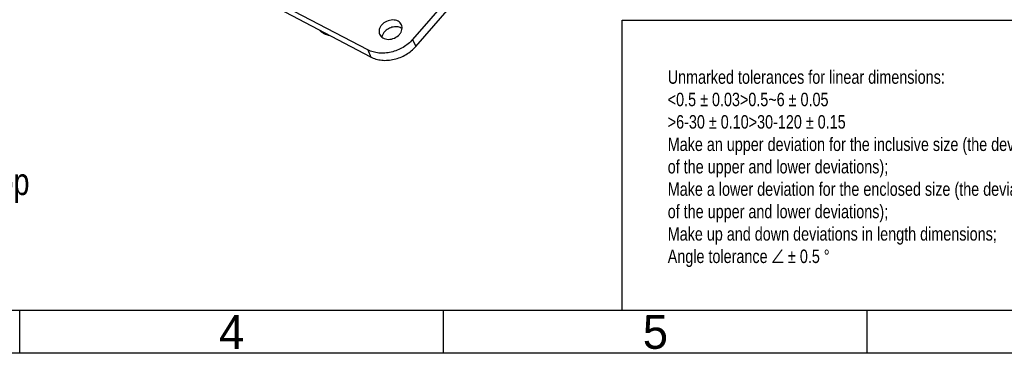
# Model space of a CAD drawing. Header units: millimetres. Extents: x 581 to 1163, y 50 to 457.
# Tile 2 of 29: x 801 to 966, y 50 to 106. Entities that reach past the tile are written whole.
import ezdxf
from ezdxf.enums import TextEntityAlignment as Align

# ---------------------------------------------------------------- set-up
doc = ezdxf.new("R2010")
doc.units = ezdxf.units.MM
doc.header["$LTSCALE"] = 30.734
doc.layers.get('0').update_dxf_attribs({"linetype": 'CONTINUOUS'})
doc.layers.add('DRAFTS', color=7, linetype='CONTINUOUS')
doc.layers.add('图框层', color=7, linetype='CONTINUOUS')
doc.styles.add('3', font='txt')
doc.styles.add('样式 1', font='txt', dxfattribs={"width": 0.8, "height": 4})

msp = doc.modelspace()

# ---------------------------------------------------------------- linework, layer by layer
at = {"color": 7, "linetype": 'Continuous'}
for p, q in [((859.686, 100.654), (843.255, 109.281)), ((860.163, 99.462), (843.732, 108.089)), ((867.184, 102.408), (867.709, 101.227)), ((859.686, 100.654), (860.163, 99.462))]:
    msp.add_line(p, q, dxfattribs=at)
for points, knots in [([(853.353, 103.03), (853.003, 103.086), (852.493, 103.245), (851.915, 103.615), (851.675, 103.843), (851.57, 103.966)], [0, 0, 0, 0, 0.5190864, 0.7637908, 1, 1, 1, 1]), ([(867.184, 102.408), (866.728, 101.881), (865.611, 100.972), (863.949, 100.304), (862.552, 100.087), (861.527, 100.096), (860.56, 100.274), (859.961, 100.509), (859.686, 100.654)], [0, 0, 0, 0, 0.2539818, 0.5147263, 0.6430849, 0.7674706, 0.8866283, 1, 1, 1, 1]), ([(860.163, 99.462), (860.44, 99.316), (861.042, 99.08), (862.016, 98.9), (863.048, 98.892), (864.453, 99.109), (866.126, 99.782), (867.25, 100.697), (867.709, 101.227)], [0, 0, 0, 0, 0.1133717, 0.2325294, 0.3569151, 0.4852737, 0.7460182, 1, 1, 1, 1])]:
    msp.add_open_spline(points, degree=3, knots=knots, dxfattribs=at)
at = {"layer": 'DRAFTS', "color": 7, "linetype": 'Continuous'}
for p, q in [((874.511, 110.858), (867.184, 102.408)), ((867.709, 101.227), (875.015, 109.652))]:
    msp.add_line(p, q, dxfattribs=at)
for points, knots in [([(865.315, 104.854), (865.258, 104.978), (865.095, 105.213), (864.742, 105.473), (864.306, 105.632), (863.644, 105.697), (862.794, 105.496), (862.219, 105.08), (861.995, 104.822)], [0, 0, 0, 0, 0.1066702, 0.2182232, 0.3373839, 0.4645288, 0.7332092, 1, 1, 1, 1]), ([(861.995, 104.822), (861.897, 104.708), (861.728, 104.467), (861.573, 104.067), (861.534, 103.661), (861.59, 103.401), (861.637, 103.283)], [0, 0, 0, 0, 0.2721586, 0.5279829, 0.7686762, 1, 1, 1, 1]), ([(865.418, 104.209), (865.218, 104.352), (864.848, 104.494), (864.33, 104.535), (863.772, 104.48), (863.101, 104.236), (862.65, 103.878), (862.468, 103.668)], [0, 0, 0, 0, 0.2274691, 0.3510937, 0.4796584, 0.7428255, 1, 1, 1, 1]), ([(864.983, 103.253), (865.085, 103.372), (865.26, 103.624), (865.415, 104.043), (865.442, 104.466), (865.37, 104.733), (865.315, 104.854)], [0, 0, 0, 0, 0.2727826, 0.5284096, 0.7685876, 1, 1, 1, 1]), ([(861.637, 103.283), (861.688, 103.153), (861.841, 102.906), (862.188, 102.627), (862.625, 102.454), (863.297, 102.373), (864.166, 102.568), (864.754, 102.99), (864.983, 103.253)], [0, 0, 0, 0, 0.1066433, 0.2177063, 0.3363432, 0.4632132, 0.7322687, 1, 1, 1, 1]), ([(862.468, 103.668), (862.353, 103.536), (862.161, 103.252), (862.055, 102.925), (862.031, 102.763)], [0, 0, 0, 0, 0.518109, 1, 1, 1, 1])]:
    msp.add_open_spline(points, degree=3, knots=knots, dxfattribs=at)
at = {"layer": '图框层', "color": 0}
for p, q in [((1156.301, 57.006), (588.419, 57.006)), ((801.375, 49.864), (801.375, 57.006)), ((872.36, 49.864), (872.36, 57.006)), ((943.345, 49.864), (943.345, 57.006)), ((1163.442, 49.864), (581.278, 49.864))]:
    msp.add_line(p, q, dxfattribs=at)
msp.add_lwpolyline([(902.31, 105.627), (991.193, 105.627), (991.193, 57.006), (902.31, 57.006)], close=True, dxfattribs=at)

# ---------------------------------------------------------------- texts
at = {"layer": '图框层', "color": 0, "style": '3'}
for s, p in [('4', (836.867, 53.414)), ('5', (907.853, 53.414))]:
    msp.add_text(s, height=5.679, rotation=0, dxfattribs=at).set_placement(p, align=Align.MIDDLE)
at = {"layer": '图框层', "color": 0, "attachment_point": 1, "style": '样式 1'}
for s, insert, char_height, width in [('Technical requirements:^J1) All dimensions in the figure refer only to the formed dimensions;^J2) Unless otherwise specified, all dimensions are in millimeters;^J3) The outer surface of the product must not have any defects such as shrinkage, bonding lines, top whitening, air marks, or sharp edges^J4) Materials must comply with RoHS requirements', (590.783, 103.365), 4.5, 232.09382), ('Unmarked tolerances for linear dimensions:^J<0.5 ± 0.03>0.5~6 ± 0.05^J>6-30 ± 0.10>30-120 ± 0.15^JMake an upper deviation for the inclusive size (the deviation value is the sum of the upper and lower deviations);^JMake a lower deviation for the enclosed size (the deviation value is the sum of the upper and lower deviations);^JMake up and down deviations in length dimensions;^JAngle tolerance ∠ ± 0.5 °', (909.918, 97.23), 2.25, 82.44269)]:
    msp.add_mtext(s, dxfattribs=dict(at, insert=insert, char_height=char_height, width=width))

doc.saveas('drawing.dxf')
